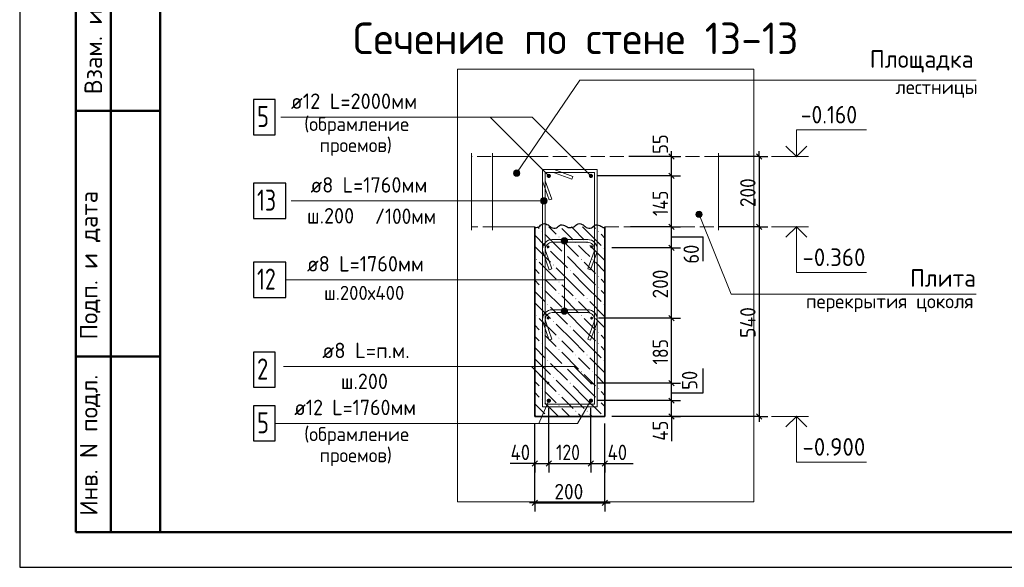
# Model space of a CAD drawing. Header units: millimetres. Extents: x 0 to 50400, y 0 to 35640.
# Tile 1 of 20: x 0 to 16833, y 0 to 9355. Entities that reach past the tile are written whole.
import ezdxf

# ---------------------------------------------------------------- set-up
doc = ezdxf.new("R2010")
doc.units = ezdxf.units.MM
doc.linetypes.add('______2', pattern=[324, 240, -84])
for name, color, linetype, lineweight in [('Standard', 7, 'Continuous', 25), ('ЖБ Перекрытие верхний уровень', 7, 'Continuous', 35), ('ЖБ Стена верхний уровень', 7, 'Continuous', 35), ('Заголовок чертежа', 7, 'Continuous', 25), ('Позиционная метка диаметр_ шаг', 7, 'Continuous', 13), ('Позиционная метка линия выноска', 7, 'Continuous', 13), ('Позиционная метка номер позиции', 7, 'Continuous', 13), ('Примечания', 7, 'Continuous', 13)]:
    doc.layers.add(name, color=color, linetype=linetype, lineweight=lineweight)
doc.layers.add('Размерная выноска', color=7, linetype='Continuous')
for name, color, linetype, true_color in [('Стена обрамление Г-обр.', 7, 'Continuous', 0xa0a0a0), ('Стена фоновая арматура У1', 7, '______2', 0xa0a0a0), ('Стена фоновая затяжка С-обр.', 7, '______2', 0xa0a0a0), ('Стена Хомут', 7, '______2', 0xa0a0a0)]:
    doc.layers.add(name, color=color, linetype=linetype, true_color=true_color)
doc.styles.add('ISOCPEUR', font='txt')

msp = doc.modelspace()

# ---------------------------------------------------------------- hatches: boundary and pattern name
at = {"layer": 'ЖБ Стена верхний уровень', "linetype": 'Continuous', "lineweight": 18, "transparency": 33554687}
for points in [[(8924, 5739), (8932, 5747), (8940, 5739), (8932, 5731)], [(9884, 5739), (9892, 5747), (9900, 5739), (9892, 5731)], [(9212, 5643), (9220, 5651), (9228, 5643), (9220, 5635)], [(9020, 5451), (9028, 5459), (9036, 5451), (9028, 5443)], [(9500, 5547), (9508, 5555), (9516, 5547), (9508, 5539)], [(9692, 5547), (9700, 5555), (9708, 5547), (9700, 5539)], [(9980, 5451), (9988, 5459), (9996, 5451), (9988, 5443)], [(8828, 5259), (8836, 5267), (8844, 5259), (8836, 5251)], [(9308, 5355), (9316, 5363), (9324, 5355), (9316, 5347)], [(9596, 5259), (9604, 5267), (9612, 5259), (9604, 5251)], [(9788, 5259), (9796, 5267), (9804, 5259), (9796, 5251)], [(9116, 5163), (9124, 5171), (9132, 5163), (9124, 5155)], [(9404, 5067), (9412, 5075), (9420, 5067), (9412, 5059)], [(8924, 4971), (8932, 4979), (8940, 4971), (8932, 4963)], [(9212, 4875), (9220, 4883), (9228, 4875), (9220, 4867)], [(9884, 4971), (9892, 4979), (9900, 4971), (9892, 4963)], [(8924, 4779), (8932, 4787), (8940, 4779), (8932, 4771)], [(9884, 4779), (9892, 4787), (9900, 4779), (9892, 4771)], [(9212, 4683), (9220, 4691), (9228, 4683), (9220, 4675)], [(9500, 4587), (9508, 4595), (9516, 4587), (9508, 4579)], [(9692, 4587), (9700, 4595), (9708, 4587), (9700, 4579)], [(9020, 4491), (9028, 4499), (9036, 4491), (9028, 4483)], [(9308, 4395), (9316, 4403), (9324, 4395), (9316, 4387)], [(9980, 4491), (9988, 4499), (9996, 4491), (9988, 4483)], [(8828, 4299), (8836, 4307), (8844, 4299), (8836, 4291)], [(9116, 4203), (9124, 4211), (9132, 4203), (9124, 4195)], [(9596, 4299), (9604, 4307), (9612, 4299), (9604, 4291)], [(9788, 4299), (9796, 4307), (9804, 4299), (9796, 4291)], [(9404, 4107), (9412, 4115), (9420, 4107), (9412, 4099)], [(8924, 4011), (8932, 4019), (8940, 4011), (8932, 4003)], [(9212, 3915), (9220, 3923), (9228, 3915), (9220, 3907)], [(9884, 4011), (9892, 4019), (9900, 4011), (9892, 4003)], [(8924, 3819), (8932, 3827), (8940, 3819), (8932, 3811)], [(9212, 3723), (9220, 3731), (9228, 3723), (9220, 3715)], [(9884, 3819), (9892, 3827), (9900, 3819), (9892, 3811)], [(9020, 3531), (9028, 3539), (9036, 3531), (9028, 3523)], [(9500, 3627), (9508, 3635), (9516, 3627), (9508, 3619)], [(9692, 3627), (9700, 3635), (9708, 3627), (9700, 3619)], [(9980, 3531), (9988, 3539), (9996, 3531), (9988, 3523)], [(9308, 3435), (9316, 3443), (9324, 3435), (9316, 3427)], [(8828, 3339), (8836, 3347), (8844, 3339), (8836, 3331)], [(9116, 3243), (9124, 3251), (9132, 3243), (9124, 3235)], [(9596, 3339), (9604, 3347), (9612, 3339), (9604, 3331)], [(9788, 3339), (9796, 3347), (9804, 3339), (9796, 3331)], [(8924, 3051), (8932, 3059), (8940, 3051), (8932, 3043)], [(9404, 3147), (9412, 3155), (9420, 3147), (9412, 3139)], [(9884, 3051), (9892, 3059), (9900, 3051), (9892, 3043)], [(8924, 2859), (8932, 2867), (8940, 2859), (8932, 2851)], [(9212, 2955), (9220, 2963), (9228, 2955), (9220, 2947)], [(9884, 2859), (9892, 2867), (9900, 2859), (9892, 2851)], [(9212, 2763), (9220, 2771), (9228, 2763), (9220, 2755)], [(9026, 2577), (9028, 2579), (9030, 2577)], [(9500, 2667), (9508, 2675), (9516, 2667), (9508, 2659)], [(9692, 2667), (9700, 2675), (9708, 2667), (9700, 2659)], [(9986, 2577), (9988, 2579), (9990, 2577)]]:
    msp.add_hatch(color=7, dxfattribs=at).paths.add_polyline_path(points, flags=16)
at = {"layer": 'Позиционная метка линия выноска', "linetype": 'Continuous', "lineweight": 13, "transparency": 33554687}
for points in [[(8541, 6704), (8451, 6765), (8442, 6738)], [(8541, 6704), (8442, 6738), (8519, 6686)], [(8519, 6686), (8442, 6738), (8448, 6711)], [(8550, 6731), (8473, 6783), (8451, 6765)], [(8550, 6731), (8451, 6765), (8541, 6704)], [(8544, 6758), (8500, 6788), (8473, 6783)], [(8544, 6758), (8473, 6783), (8550, 6731)], [(8500, 6788), (8544, 6758), (8526, 6779)], [(8519, 6686), (8448, 6711), (8492, 6681)], [(8492, 6681), (8448, 6711), (8466, 6690)], [(8916, 6233), (8916, 6287), (8908, 6260)], [(8916, 6287), (8935, 6214), (8935, 6307)], [(8916, 6287), (8916, 6233), (8935, 6214)], [(8935, 6307), (8962, 6206), (8962, 6314)], [(8935, 6307), (8935, 6214), (8962, 6206)], [(8962, 6314), (8962, 6206), (8989, 6214)], [(8962, 6314), (8989, 6214), (8989, 6307)], [(8989, 6307), (8989, 6214), (9009, 6233)], [(8989, 6307), (9009, 6233), (9009, 6287)], [(9009, 6287), (9009, 6233), (9016, 6260)], [(11562, 6038), (11648, 6072), (11623, 6083)], [(11562, 6038), (11623, 6083), (11573, 6063)], [(11565, 6010), (11648, 6072), (11562, 6038)], [(11565, 6010), (11665, 6050), (11648, 6072)], [(11573, 6063), (11623, 6083), (11595, 6080)], [(11582, 5988), (11665, 6050), (11565, 6010)], [(11582, 5988), (11668, 6022), (11665, 6050)], [(11607, 5977), (11668, 6022), (11582, 5988)], [(11607, 5977), (11657, 5997), (11668, 6022)], [(11657, 5997), (11607, 5977), (11635, 5980)], [(9259, 5577), (9367, 5577), (9359, 5604)], [(9259, 5577), (9359, 5604), (9266, 5604)], [(9266, 5550), (9367, 5577), (9259, 5577)], [(9266, 5604), (9359, 5604), (9340, 5623)], [(9266, 5604), (9340, 5623), (9286, 5623)], [(9266, 5550), (9359, 5550), (9367, 5577)], [(9286, 5623), (9340, 5623), (9313, 5631)], [(9286, 5530), (9359, 5550), (9266, 5550)], [(9286, 5530), (9340, 5530), (9359, 5550)], [(9340, 5530), (9286, 5530), (9313, 5523)], [(9359, 4404), (9266, 4404), (9259, 4377)], [(9359, 4404), (9259, 4377), (9367, 4377)], [(9340, 4423), (9286, 4423), (9266, 4404)], [(9340, 4423), (9266, 4404), (9359, 4404)], [(9286, 4423), (9340, 4423), (9313, 4431)], [(9367, 4377), (9259, 4377), (9266, 4350)], [(9367, 4377), (9266, 4350), (9359, 4350)], [(9359, 4350), (9266, 4350), (9286, 4330)], [(9359, 4350), (9286, 4330), (9340, 4330)], [(9340, 4330), (9286, 4330), (9313, 4323)]]:
    msp.add_hatch(color=7, dxfattribs=at).paths.add_polyline_path(points)
at = {"layer": 'Стена обрамление Г-обр.', "linetype": 'Continuous', "lineweight": 13, "transparency": 33554687}
for points in [[(9082, 6687), (9080, 6700), (9072, 6712), (9060, 6720), (9046, 6723), (9033, 6720), (9021, 6712), (9013, 6700), (9010, 6687), (9013, 6673), (9021, 6661), (9033, 6653), (9046, 6651), (9060, 6653), (9072, 6661), (9080, 6673)], [(9802, 6687), (9800, 6700), (9792, 6712), (9780, 6720), (9766, 6723), (9753, 6720), (9741, 6712), (9733, 6700), (9730, 6687), (9733, 6673), (9741, 6661), (9753, 6653), (9766, 6651), (9780, 6653), (9792, 6661), (9800, 6673)], [(9082, 2847), (9080, 2860), (9072, 2872), (9060, 2880), (9046, 2883), (9033, 2880), (9021, 2872), (9013, 2860), (9010, 2847), (9013, 2833), (9021, 2821), (9033, 2813), (9046, 2811), (9060, 2813), (9072, 2821), (9080, 2833)], [(9802, 2847), (9800, 2860), (9792, 2872), (9780, 2880), (9766, 2883), (9753, 2880), (9741, 2872), (9733, 2860), (9730, 2847), (9733, 2833), (9741, 2821), (9753, 2813), (9766, 2811), (9780, 2813), (9792, 2821), (9800, 2833)]]:
    msp.add_hatch(color=7, dxfattribs=at).paths.add_polyline_path(points)
at = {"layer": 'Стена фоновая арматура У1', "linetype": 'Continuous', "lineweight": 13, "transparency": 33554687}
for points in [[(9058, 5475), (9056, 5484), (9051, 5492), (9043, 5497), (9034, 5499), (9025, 5497), (9017, 5492), (9012, 5484), (9010, 5475), (9012, 5466), (9017, 5458), (9025, 5453), (9034, 5451), (9043, 5453), (9051, 5458), (9056, 5466)], [(9802, 5475), (9800, 5484), (9795, 5492), (9787, 5497), (9778, 5499), (9769, 5497), (9761, 5492), (9756, 5484), (9754, 5475), (9756, 5466), (9761, 5458), (9769, 5453), (9778, 5451), (9787, 5453), (9795, 5458), (9800, 5466)], [(9058, 4257), (9056, 4266), (9051, 4274), (9043, 4279), (9034, 4281), (9025, 4279), (9017, 4274), (9012, 4266), (9010, 4257), (9012, 4247), (9017, 4240), (9025, 4234), (9034, 4233), (9043, 4234), (9051, 4240), (9056, 4247)], [(9802, 4257), (9800, 4266), (9795, 4274), (9787, 4279), (9778, 4281), (9769, 4279), (9761, 4274), (9756, 4266), (9754, 4257), (9756, 4247), (9761, 4240), (9769, 4234), (9778, 4233), (9787, 4234), (9795, 4240), (9800, 4247)], [(9058, 3147), (9056, 3156), (9051, 3164), (9043, 3169), (9034, 3171), (9025, 3169), (9017, 3164), (9012, 3156), (9010, 3147), (9012, 3137), (9017, 3130), (9025, 3124), (9034, 3123), (9043, 3124), (9051, 3130), (9056, 3137)], [(9802, 3147), (9800, 3156), (9795, 3164), (9787, 3169), (9778, 3171), (9769, 3169), (9761, 3164), (9756, 3156), (9754, 3147), (9756, 3137), (9761, 3130), (9769, 3124), (9778, 3123), (9787, 3124), (9795, 3130), (9800, 3137)]]:
    msp.add_hatch(color=7, dxfattribs=at).paths.add_polyline_path(points)

# ---------------------------------------------------------------- linework, layer by layer
at = {"layer": 'Standard', "color": 7, "linetype": 'Continuous', "lineweight": 25, "transparency": 33554687}
for p, q in [((2400, 35040), (2400, 1270)), ((11190, 6972), (11100, 7062)), ((12596, 7062), (12686, 6972)), ((11190, 6642), (11100, 6732)), ((11190, 5772), (11100, 5862)), ((12596, 5862), (12686, 5772)), ((11190, 5412), (11100, 5502)), ((11190, 4212), (11100, 4302)), ((11190, 3102), (11100, 3192)), ((11190, 2802), (11100, 2892)), ((11190, 2532), (11100, 2622)), ((12596, 2622), (12686, 2532)), ((8761, 1726), (8851, 1816)), ((9001, 1726), (9091, 1816)), ((9721, 1726), (9811, 1816)), ((9961, 1726), (10051, 1816)), ((8761, 1056), (8851, 1146)), ((9961, 1056), (10051, 1146))]:
    msp.add_line(p, q, dxfattribs=at)
at = {"layer": 'Standard', "color": 7, "linetype": 'Continuous', "lineweight": 50, "transparency": 33554687}
for p, q in [((960, 600), (960, 10800)), ((960, 600), (960, 10800)), ((1560, 600), (1560, 10800)), ((960, 7800), (2400, 7800)), ((960, 3600), (2400, 3600)), ((2400, 600), (960, 600))]:
    msp.add_line(p, q, dxfattribs=at)
at = {"layer": 'Standard', "color": 7, "linetype": 'Continuous', "lineweight": -3, "transparency": 33554687}
for p, q in [((11145, 7017), (11145, 7107)), ((12641, 7017), (12641, 7107)), ((11145, 7017), (10995, 7017)), ((11145, 7017), (11295, 7017)), ((11145, 6687), (11145, 7017)), ((12641, 7017), (11949, 7017)), ((12641, 7017), (12491, 7017)), ((12641, 7017), (12791, 7017)), ((11145, 6687), (10995, 6687)), ((11145, 6687), (11295, 6687)), ((11145, 5817), (11145, 6687)), ((11145, 5817), (10995, 5817)), ((11145, 5817), (11295, 5817)), ((11145, 5457), (11145, 5817)), ((12641, 5817), (12491, 5817)), ((12641, 5817), (12791, 5817)), ((12641, 5817), (12641, 2577)), ((11145, 5457), (10995, 5457)), ((11145, 5457), (11295, 5457)), ((11145, 4257), (11145, 5457)), ((11145, 4257), (10995, 4257)), ((11145, 4257), (11295, 4257)), ((11145, 3147), (11145, 4257)), ((11145, 3147), (10995, 3147)), ((11145, 3147), (11295, 3147)), ((11145, 2847), (11145, 3147)), ((11145, 2847), (10995, 2847)), ((11145, 2847), (11295, 2847)), ((11145, 2577), (11145, 2847)), ((12641, 2577), (10126, 2577)), ((11145, 2577), (10995, 2577)), ((11145, 2577), (11295, 2577)), ((11145, 2577), (11145, 2487)), ((12641, 2577), (12491, 2577)), ((12641, 2577), (12791, 2577)), ((12641, 2577), (12641, 2487)), ((8806, 1771), (8806, 1921)), ((8806, 1101), (8806, 1891)), ((9046, 1771), (9046, 1921)), ((9766, 1771), (9766, 1921)), ((10006, 1771), (10006, 1921)), ((8806, 1771), (8716, 1771)), ((8806, 1771), (8806, 1621)), ((8806, 1771), (9046, 1771)), ((9046, 1771), (9046, 1621)), ((9046, 1771), (9766, 1771)), ((9766, 1771), (9766, 1621)), ((9766, 1771), (10006, 1771)), ((10006, 1771), (10006, 1621)), ((10006, 1771), (10096, 1771)), ((8806, 1101), (8806, 1251)), ((10006, 1101), (10006, 1251)), ((8806, 1101), (8716, 1101)), ((8806, 1101), (8806, 951)), ((8806, 1101), (10006, 1101)), ((10006, 1101), (10006, 951)), ((10006, 1101), (10096, 1101))]:
    msp.add_line(p, q, dxfattribs=at)
at = {"layer": 'Standard', "color": 7, "linetype": 'Continuous', "lineweight": 13, "transparency": 33554687}
for p, q in [((12851, 7017), (13487, 7017)), ((12851, 5817), (13487, 5817)), ((12851, 2577), (13487, 2577))]:
    msp.add_line(p, q, dxfattribs=at)
at = {"layer": 'Standard', "color": 7, "linetype": 'Continuous', "lineweight": 25, "transparency": 33554687}
msp.add_lwpolyline([(0, 0), (50400, 0), (50400, 35640), (0, 35640), (0, 0)], close=True, dxfattribs=at)
at = {"layer": 'Standard', "color": 7, "linetype": 'Continuous', "lineweight": 50, "transparency": 33554687}
msp.add_lwpolyline([(2400, 35040), (49800, 35040), (49800, 600), (2400, 600), (2400, 35040)], close=True, dxfattribs=at)
at = {"layer": 'Standard', "color": 254, "linetype": 'Continuous', "lineweight": 13, "true_color": 0xc4c4ff, "transparency": 33554687}
msp.add_lwpolyline([(7484, 1117), (12549, 1117), (12549, 8508), (7484, 8508), (7484, 1117)], dxfattribs=at)
at = {"layer": 'Standard', "color": 7, "linetype": 'Continuous', "lineweight": 13, "transparency": 33554687}
for points in [[(13278, 7017), (13278, 7473), (14478, 7473)], [(13278, 5817), (13278, 5037), (14478, 5037)], [(13278, 2577), (13278, 1797), (14478, 1797)]]:
    msp.add_lwpolyline(points, dxfattribs=at)
at = {"layer": 'Standard', "color": 7, "linetype": 'Continuous', "lineweight": 35, "transparency": 33554687}
for points in [[(13100, 7195), (13278, 7017), (13456, 7195)], [(13100, 5638), (13278, 5817), (13456, 5638)], [(13100, 2398), (13278, 2577), (13456, 2398)]]:
    msp.add_lwpolyline(points, dxfattribs=at)
at = {"layer": 'Standard', "color": 7, "linetype": 'Continuous', "lineweight": -3, "transparency": 33554687}
for points in [[(11145, 7017), (11124, 7017), (11124, 7017), (10412, 7017)], [(12641, 7017), (12641, 6057), (12641, 6057), (12641, 5817)], [(11145, 6687), (11124, 6687), (11124, 6687), (9886, 6687)], [(11145, 5817), (11124, 5817), (11124, 5817), (11124, 5817), (11124, 5817), (10445, 5817)], [(12641, 5817), (12621, 5817), (12621, 5817), (11949, 5817)], [(11145, 5457), (11124, 5457), (11124, 5457), (11124, 5457), (11124, 5457), (10126, 5457)], [(11145, 4257), (11124, 4257), (11124, 4257), (11124, 4257), (11124, 4257), (11124, 4257), (11124, 4257), (9898, 4257)], [(11145, 3147), (11124, 3147), (11124, 3147), (11124, 3147), (11124, 3147), (11124, 3147), (11124, 3147), (11124, 3147), (11124, 3147), (9886, 3147)], [(9046, 1771), (9046, 1791), (9046, 1791), (9046, 1791), (9046, 1791), (9046, 2350), (9046, 2350), (9046, 2727)], [(9766, 1771), (9766, 1791), (9766, 1791), (9766, 2727)], [(11145, 2847), (11124, 2847), (11124, 2847), (11124, 2847), (11124, 2847), (11124, 2847), (11124, 2847), (11124, 2847), (11124, 2847), (9886, 2847)], [(11145, 2577), (11124, 2577), (11124, 2577), (11124, 2577), (11124, 2577), (11124, 2577), (11124, 2577), (11124, 2577), (11124, 2577), (10246, 2577)], [(8806, 1771), (8806, 1791), (8806, 1791), (8806, 1791), (8806, 1791), (8806, 2157), (8806, 2157), (8806, 2457)], [(10006, 1771), (10006, 1791), (10006, 1791), (10006, 2457)], [(10006, 1101), (10006, 1877), (10006, 1877), (10006, 1891)]]:
    msp.add_lwpolyline(points, dxfattribs=at)
at = {"layer": 'ЖБ Перекрытие верхний уровень', "color": 7, "linetype": '______2', "lineweight": 18, "transparency": 33554687}
for p, q in [((10006, 7017), (7726, 7017)), ((8806, 7017), (8084, 7017)), ((11949, 7017), (8806, 7017)), ((8806, 5817), (7726, 5817)), ((8084, 5817), (8806, 5817)), ((10006, 5817), (11949, 5817))]:
    msp.add_line(p, q, dxfattribs=at)
at = {"layer": 'ЖБ Стена верхний уровень', "color": 7, "linetype": 'Continuous', "lineweight": 35, "transparency": 33554687}
for p, q in [((8806, 5817), (8806, 2577)), ((10006, 2577), (10006, 5817)), ((8806, 2577), (10006, 2577))]:
    msp.add_line(p, q, dxfattribs=at)
at = {"layer": 'ЖБ Стена верхний уровень', "color": 9, "linetype": 'Continuous', "lineweight": 18, "true_color": 0xc7c7c7, "transparency": 33554687}
for p, q in [((8854, 5817), (8884, 5787)), ((9076, 5787), (9046, 5817)), ((9172, 5691), (9076, 5787)), ((9268, 5787), (9460, 5595)), ((9460, 5787), (9430, 5817)), ((9460, 5787), (9652, 5595)), ((9622, 5817), (9652, 5787)), ((9652, 5787), (9940, 5499)), ((9814, 5817), (9844, 5787)), ((8806, 5673), (8980, 5499)), ((8980, 5691), (9268, 5403)), ((9268, 5595), (9556, 5307)), ((9940, 5691), (10006, 5625)), ((8806, 5481), (9076, 5211)), ((9076, 5403), (9364, 5115)), ((9652, 5403), (9556, 5499)), ((9748, 5307), (9652, 5403)), ((9748, 5499), (10006, 5241)), ((9652, 5019), (9364, 5307)), ((8806, 5097), (8884, 5019)), ((8884, 5211), (9172, 4923)), ((9460, 4827), (9172, 5115)), ((9652, 5211), (9844, 5019)), ((9844, 5211), (10006, 5049)), ((8806, 4905), (8884, 4827)), ((9076, 4827), (8980, 4923)), ((9460, 5019), (9652, 4827)), ((9652, 5019), (9844, 4827)), ((10006, 4857), (9940, 4923)), ((8980, 4731), (9268, 4443)), ((9172, 4731), (9076, 4827)), ((9268, 4827), (9460, 4635)), ((9460, 4827), (9652, 4635)), ((9652, 4827), (9940, 4539)), ((9940, 4731), (10006, 4665)), ((8806, 4713), (8980, 4539)), ((9268, 4635), (9556, 4347)), ((8806, 4521), (9076, 4251)), ((9076, 4443), (9364, 4155)), ((9652, 4443), (9556, 4539)), ((9748, 4347), (9652, 4443)), ((9748, 4539), (10006, 4281)), ((8884, 4251), (9172, 3963)), ((9652, 4059), (9364, 4347)), ((9652, 4251), (9844, 4059)), ((9844, 4251), (10006, 4089)), ((8806, 4137), (8884, 4059)), ((9460, 3867), (9172, 4155)), ((9460, 4059), (9652, 3867)), ((9652, 4059), (9844, 3867)), ((8806, 3945), (8884, 3867)), ((9076, 3867), (8980, 3963)), ((10006, 3897), (9940, 3963)), ((8806, 3753), (8980, 3579)), ((8980, 3771), (9268, 3483)), ((9172, 3771), (9076, 3867)), ((9268, 3867), (9460, 3675)), ((9460, 3867), (9652, 3675)), ((9652, 3867), (9940, 3579)), ((9940, 3771), (10006, 3705)), ((8806, 3561), (9076, 3291)), ((9268, 3675), (9556, 3387)), ((9652, 3483), (9556, 3579)), ((9748, 3579), (10006, 3321)), ((9076, 3483), (9364, 3195)), ((9652, 3099), (9364, 3387)), ((9748, 3387), (9652, 3483)), ((8884, 3291), (9172, 3003)), ((9652, 3291), (9844, 3099)), ((9844, 3291), (10006, 3129)), ((8806, 3177), (8884, 3099)), ((9460, 2907), (9172, 3195)), ((9460, 3099), (9652, 2907)), ((9652, 3099), (9844, 2907)), ((8806, 2985), (8884, 2907)), ((9076, 2907), (8980, 3003)), ((9172, 2811), (9076, 2907)), ((9268, 2907), (9460, 2715)), ((9460, 2907), (9652, 2715)), ((9652, 2907), (9940, 2619)), ((10006, 2937), (9940, 3003)), ((8806, 2793), (8980, 2619)), ((8980, 2811), (9214, 2577)), ((9268, 2715), (9406, 2577)), ((9940, 2811), (10006, 2745)), ((8806, 2601), (8830, 2577)), ((9598, 2577), (9556, 2619)), ((9748, 2619), (9790, 2577))]:
    msp.add_line(p, q, dxfattribs=at)
at = {"layer": 'Позиционная метка линия выноска', "color": 7, "linetype": 'Continuous', "lineweight": 13, "transparency": 33554687}
for p, q in [((9046, 6687), (8043, 7690)), ((8451, 6765), (8451, 6765)), ((8526, 6779), (8526, 6779)), ((8466, 6690), (8466, 6690)), ((8541, 6704), (8541, 6704)), ((4639, 6260), (8962, 6260)), ((8908, 6260), (8908, 6260)), ((8962, 6314), (8962, 6314)), ((9016, 6260), (9016, 6260)), ((8962, 6206), (8962, 6206)), ((11595, 6080), (11595, 6080)), ((11565, 6010), (11565, 6010)), ((11635, 5980), (11635, 5980)), ((11665, 6050), (11665, 6050)), ((9259, 5577), (9259, 5577)), ((9313, 5631), (9313, 5631)), ((9367, 5577), (9367, 5577)), ((9313, 5523), (9313, 5523)), ((9313, 4912), (9313, 4377)), ((9313, 4431), (9313, 4431)), ((9259, 4377), (9259, 4377)), ((9313, 4323), (9313, 4323)), ((9367, 4377), (9367, 4377)), ((9034, 3147), (8748, 3433)), ((9046, 2847), (8877, 2458)), ((9766, 2847), (9537, 2458)), ((8877, 2458), (4377, 2458)), ((9537, 2458), (8337, 2458))]:
    msp.add_line(p, q, dxfattribs=at)
for points in [[(16355, 8325), (9575, 8325), (8496, 6734)], [(4466, 7690), (8763, 7690), (9766, 6687)], [(16355, 4665), (12161, 4665), (11615, 6030)], [(4550, 4912), (9313, 4912), (9313, 5577)], [(4509, 3433), (9480, 3433), (9766, 3147)]]:
    msp.add_lwpolyline(points, dxfattribs=at)
for centre in [(8496, 6734), (8962, 6260), (11615, 6030), (9313, 5577), (9313, 4377)]:
    msp.add_circle(centre, 54, dxfattribs=at)
at = {"layer": 'Примечания', "color": 7, "linetype": 'Continuous', "lineweight": 25, "transparency": 33554687}
msp.add_line((10006, 5806), (10006, 5806), dxfattribs=at)
for points in [[(8806, 5806), (8828, 5806), (8852, 5809), (8874, 5817), (8891, 5830), (8906, 5846), (8924, 5859), (8946, 5867), (8969, 5871), (8993, 5866), (9014, 5858), (9035, 5848), (9053, 5835), (9070, 5822), (9087, 5808), (9107, 5797), (9130, 5791), (9154, 5792), (9178, 5798), (9195, 5811), (9211, 5826), (9227, 5840), (9248, 5850), (9272, 5852), (9295, 5847), (9316, 5838), (9337, 5827), (9358, 5817), (9378, 5808), (9401, 5803), (9406, 5803)], [(9406, 5806), (9428, 5806), (9452, 5809), (9474, 5817), (9491, 5830), (9506, 5846), (9524, 5859), (9546, 5867), (9569, 5871), (9593, 5866), (9614, 5858), (9635, 5848), (9653, 5835), (9670, 5822), (9687, 5808), (9707, 5797), (9730, 5791), (9754, 5792), (9778, 5798), (9795, 5811), (9811, 5826), (9827, 5840), (9848, 5850), (9872, 5852), (9895, 5847), (9916, 5838), (9937, 5827), (9958, 5817), (9978, 5808), (10001, 5803), (10006, 5803)]]:
    msp.add_lwpolyline(points, dxfattribs=at)
at = {"layer": 'Размерная выноска', "color": 7, "linetype": 'Continuous', "lineweight": 13, "transparency": 33554687}
for p, q in [((7726, 7077), (7726, 5757)), ((8084, 5757), (8084, 7077)), ((11949, 7077), (11949, 5757))]:
    msp.add_line(p, q, dxfattribs=at)
at = {"layer": 'Размерная выноска', "color": 7, "linetype": 'Continuous', "lineweight": -3, "transparency": 33554687}
for p, q in [((11145, 5648), (11685, 5648)), ((11685, 5228), (11685, 5648)), ((11685, 2978), (11685, 3398)), ((11145, 2978), (11685, 2978)), ((11145, 2577), (11145, 2157)), ((8806, 1771), (8386, 1771)), ((10006, 1771), (10486, 1771))]:
    msp.add_line(p, q, dxfattribs=at)
at = {"layer": 'Стена обрамление Г-обр.', "color": 7, "linetype": 'Continuous', "lineweight": 25, "transparency": 33554687}
for points in [[(3998, 7390), (4370, 7390), (4370, 7990), (3998, 7990), (3998, 7390)], [(3998, 2158), (4370, 2158), (4370, 2758), (3998, 2758), (3998, 2158)]]:
    msp.add_lwpolyline(points, dxfattribs=at)
at = {"layer": 'Стена фоновая арматура У1', "color": 7, "linetype": 'Continuous', "lineweight": 25, "transparency": 33554687}
msp.add_lwpolyline([(3998, 3076), (4370, 3076), (4370, 3676), (3998, 3676), (3998, 3076)], dxfattribs=at)
at = {"layer": 'Стена фоновая затяжка С-обр.', "color": 98, "linetype": 'Continuous', "lineweight": 13, "true_color": 0x005000, "transparency": 33554687}
for points in [[(9712, 5098), (9819, 5393), (9821, 5397), (9822, 5402), (9823, 5407), (9824, 5412), (9825, 5417), (9826, 5422), (9826, 5427), (9826, 5432), (9826, 5437), (9823, 5459), (9816, 5481), (9805, 5501), (9791, 5517), (9775, 5531), (9755, 5542), (9733, 5550), (9711, 5553), (9102, 5553), (9080, 5550), (9058, 5542), (9038, 5531), (9021, 5517), (9008, 5501), (8997, 5481), (8989, 5459), (8986, 5437), (8986, 5432), (8986, 5427), (8987, 5422), (8987, 5417), (8988, 5412), (8989, 5407), (8990, 5402), (8992, 5397), (8993, 5393), (9100, 5098), (9055, 5082), (8948, 5377), (8946, 5383), (8944, 5390), (8942, 5397), (8941, 5403), (8940, 5410), (8939, 5417), (8938, 5424), (8938, 5431), (8938, 5441), (8942, 5470), (8952, 5500), (8968, 5528), (8987, 5551), (9011, 5571), (9039, 5586), (9069, 5597), (9098, 5601), (9714, 5601), (9744, 5597), (9774, 5586), (9802, 5571), (9825, 5551), (9844, 5528), (9860, 5500), (9870, 5470), (9874, 5441), (9874, 5431), (9874, 5424), (9874, 5417), (9873, 5410), (9872, 5403), (9870, 5397), (9869, 5390), (9867, 5383), (9865, 5377), (9757, 5082), (9712, 5098)], [(9712, 3898), (9819, 4193), (9821, 4197), (9822, 4202), (9823, 4207), (9824, 4212), (9825, 4217), (9826, 4222), (9826, 4227), (9826, 4232), (9826, 4237), (9823, 4259), (9816, 4281), (9805, 4301), (9791, 4317), (9775, 4331), (9755, 4342), (9733, 4350), (9711, 4353), (9102, 4353), (9080, 4350), (9058, 4342), (9038, 4331), (9021, 4317), (9008, 4301), (8997, 4281), (8989, 4259), (8986, 4237), (8986, 4232), (8986, 4227), (8987, 4222), (8987, 4217), (8988, 4212), (8989, 4207), (8990, 4202), (8992, 4197), (8993, 4193), (9100, 3898), (9055, 3882), (8948, 4177), (8946, 4183), (8944, 4190), (8942, 4197), (8941, 4203), (8940, 4210), (8939, 4217), (8938, 4224), (8938, 4231), (8938, 4241), (8942, 4270), (8952, 4300), (8968, 4328), (8987, 4351), (9011, 4371), (9039, 4386), (9069, 4397), (9098, 4401), (9714, 4401), (9744, 4397), (9774, 4386), (9802, 4371), (9825, 4351), (9844, 4328), (9860, 4300), (9870, 4270), (9874, 4241), (9874, 4231), (9874, 4224), (9874, 4217), (9873, 4210), (9872, 4203), (9870, 4197), (9869, 4190), (9867, 4183), (9865, 4177), (9757, 3882), (9712, 3898)]]:
    msp.add_lwpolyline(points, dxfattribs=at)
at = {"layer": 'Стена фоновая затяжка С-обр.', "color": 7, "linetype": 'Continuous', "lineweight": 25, "transparency": 33554687}
msp.add_lwpolyline([(3998, 4612), (4550, 4612), (4550, 5212), (3998, 5212), (3998, 4612)], dxfattribs=at)
at = {"layer": 'Стена Хомут', "color": 36, "linetype": 'Continuous', "lineweight": 13, "true_color": 0x6e3c1e, "transparency": 33554687}
msp.add_lwpolyline([(9055, 6276), (8938, 6597), (8938, 6795), (9874, 6795), (9874, 2739), (8938, 2739), (8938, 6795), (9136, 6795), (9457, 6678), (9441, 6633), (9127, 6747), (8986, 6747), (8986, 2787), (9826, 2787), (9826, 6747), (8986, 6747), (8986, 6605), (9100, 6292), (9055, 6276)], dxfattribs=at)
at = {"layer": 'Стена Хомут', "color": 7, "linetype": 'Continuous', "lineweight": 25, "transparency": 33554687}
msp.add_lwpolyline([(3998, 5960), (4550, 5960), (4550, 6560), (3998, 6560), (3998, 5960)], dxfattribs=at)

# ---------------------------------------------------------------- texts
at = {"layer": 'Standard', "color": 7, "linetype": 'Continuous', "lineweight": 50, "transparency": 33554687, "char_height": 300, "attachment_point": 7, "rotation": 90, "style": 'ISOCPEUR'}
for s, insert, width in [('\\A1;{\\fISOCPEUR|i0|b0;\\H300.000000;\\W1.000000;\\C7;Взам. инв.N}\\P', (1408, 8083), 2290.92), ('\\A1;{\\fISOCPEUR|i0|b0;\\H300.000000;\\W1.000000;\\C7;Подп. и дата}\\P', (1379, 3891), 2636.47), ('\\A1;{\\fISOCPEUR|i0|b0;\\H300.000000;\\W1.000000;\\C7;Инв. N подл.}\\P', (1379, 881), 2426.15)]:
    msp.add_mtext(s, dxfattribs=dict(at, insert=insert, width=width))
at = {"layer": 'Standard', "color": 7, "linetype": 'Continuous', "lineweight": 25, "transparency": 33554687, "attachment_point": 7, "style": 'ISOCPEUR'}
for s, insert, char_height, width in [('\\W0.90;-0.160', (13353, 7583), 300, 1214.11), ('\\W0.95;-0.360', (13383, 5147), 300, 1281.44), ('\\W0.95;-0.900', (13383, 1907), 300, 1281.44), ('\\W0.88;40', (8392, 1831), 264, 512.15), ('\\W0.83;120', (9169, 1831), 264, 610.29), ('\\W0.88;40', (10051, 1831), 264, 512.15), ('\\W0.91;200', (9142, 1161), 264, 674.38)]:
    msp.add_mtext(s, dxfattribs=dict(at, insert=insert, char_height=char_height, width=width))
at = {"layer": 'Standard', "color": 7, "linetype": 'Continuous', "lineweight": 18, "transparency": 33554687, "char_height": 240, "attachment_point": 7, "style": 'ISOCPEUR'}
for s, insert, width in [('\\W0.97;(обрамление', (4864, 7388), 1939.55), ('\\W0.96;проемов)', (5128, 7028), 1410.69), ('\\W0.97;ш.200х400', (5203, 4568), 1603.14), ('\\W0.97;(обрамление', (4864, 2090), 1939.55), ('\\W0.96;проемов)', (5128, 1730), 1410.69)]:
    msp.add_mtext(s, dxfattribs=dict(at, insert=insert, width=width))
at = {"layer": 'Standard', "color": 7, "linetype": 'Continuous', "lineweight": 25, "transparency": 33554687, "char_height": 264, "attachment_point": 7, "rotation": 90, "style": 'ISOCPEUR'}
for s, insert, width in [('\\W0.87;55', (11085, 7062), 484.71), ('\\W0.91;200', (12581, 6153), 674.39), ('\\W0.83;145', (11085, 6001), 637.69), ('\\W0.87;60', (11613, 5188), 484.72), ('\\W0.91;200', (11085, 4593), 674.39), ('\\W0.92;540', (12581, 3919), 701.33), ('\\W0.83;185', (11085, 3464), 610.29), ('\\W0.87;50', (11585, 3032), 484.72), ('\\W0.88;45', (11085, 2162), 512.16)]:
    msp.add_mtext(s, dxfattribs=dict(at, insert=insert, width=width))
at = {"layer": 'Заголовок чертежа', "color": 7, "linetype": 'Continuous', "lineweight": 50, "transparency": 33554687, "insert": (5701, 8767), "char_height": 540, "width": 8247.14, "attachment_point": 7, "style": 'ISOCPEUR'}
msp.add_mtext('\\W0.96;Сечение по стене 13-13', dxfattribs=at)
at = {"layer": 'Позиционная метка диаметр_ шаг', "color": 7, "linetype": 'Continuous', "lineweight": 25, "transparency": 33554687, "attachment_point": 7, "style": 'ISOCPEUR'}
for s, insert, char_height, width in [('\\W0.97;Площадка', (14533, 8452), 300, 2004.23), ('\\W0.97;лестницы', (14973, 8020), 240, 1531.29), ('\\W0.95;Плита', (15223, 4792), 300, 1311.99), ('\\W0.98;перекрытия цоколя', (13442, 4360), 240, 3044.07)]:
    msp.add_mtext(s, dxfattribs=dict(at, insert=insert, char_height=char_height, width=width))
at = {"layer": 'Позиционная метка номер позиции', "color": 7, "linetype": 'Continuous', "lineweight": 25, "transparency": 33554687, "insert": (6073, 5866), "char_height": 264, "width": 1228.61, "attachment_point": 7, "style": 'ISOCPEUR'}
msp.add_mtext('\\W0.91;/100мм', dxfattribs=at)
at = {"layer": 'Стена обрамление Г-обр.', "color": 7, "linetype": 'Continuous', "lineweight": 13, "transparency": 33554687, "attachment_point": 7, "style": 'ISOCPEUR'}
for s, insert, char_height, width in [('\\W0.96;ø12 L=2000мм ', (4637, 7831), 264, 2527.6), ('\\W0.78;5', (4058, 7522), 360, 391.69), ('\\W0.94;ø12 L=1760мм ', (4694, 2599), 264, 2472.18), ('\\W0.78;5', (4058, 2290), 360, 391.69)]:
    msp.add_mtext(s, dxfattribs=dict(at, insert=insert, char_height=char_height, width=width))
at = {"layer": 'Стена фоновая арматура У1', "color": 7, "linetype": 'Continuous', "lineweight": 13, "transparency": 33554687, "attachment_point": 7, "style": 'ISOCPEUR'}
for s, insert, char_height, width in [('\\W0.97;ø8 L=п.м. ', (5173, 3573), 264, 1790.25), ('\\W0.78;2', (4058, 3208), 360, 391.69), ('\\W0.95;ш.200 ', (5490, 3045), 264, 1154.55)]:
    msp.add_mtext(s, dxfattribs=dict(at, insert=insert, char_height=char_height, width=width))
at = {"layer": 'Стена фоновая затяжка С-обр.', "color": 7, "linetype": 'Continuous', "lineweight": 13, "transparency": 33554687, "attachment_point": 7, "style": 'ISOCPEUR'}
for s, insert, char_height, width in [('\\W0.95;ø8 L=1760мм ', (4912, 5053), 264, 2342.52), ('\\W0.75;12', (4058, 4744), 360, 566.73)]:
    msp.add_mtext(s, dxfattribs=dict(at, insert=insert, char_height=char_height, width=width))
at = {"layer": 'Стена Хомут', "color": 7, "linetype": 'Continuous', "lineweight": 13, "transparency": 33554687, "attachment_point": 7, "style": 'ISOCPEUR'}
for s, insert, char_height, width in [('\\W0.95;ø8 L=1760мм ', (4972, 6401), 264, 2342.52), ('\\W0.75;13', (4058, 6092), 360, 566.73), ('\\W0.95;ш.200 ', (4912, 5873), 264, 1154.56)]:
    msp.add_mtext(s, dxfattribs=dict(at, insert=insert, char_height=char_height, width=width))

doc.saveas('drawing.dxf')
